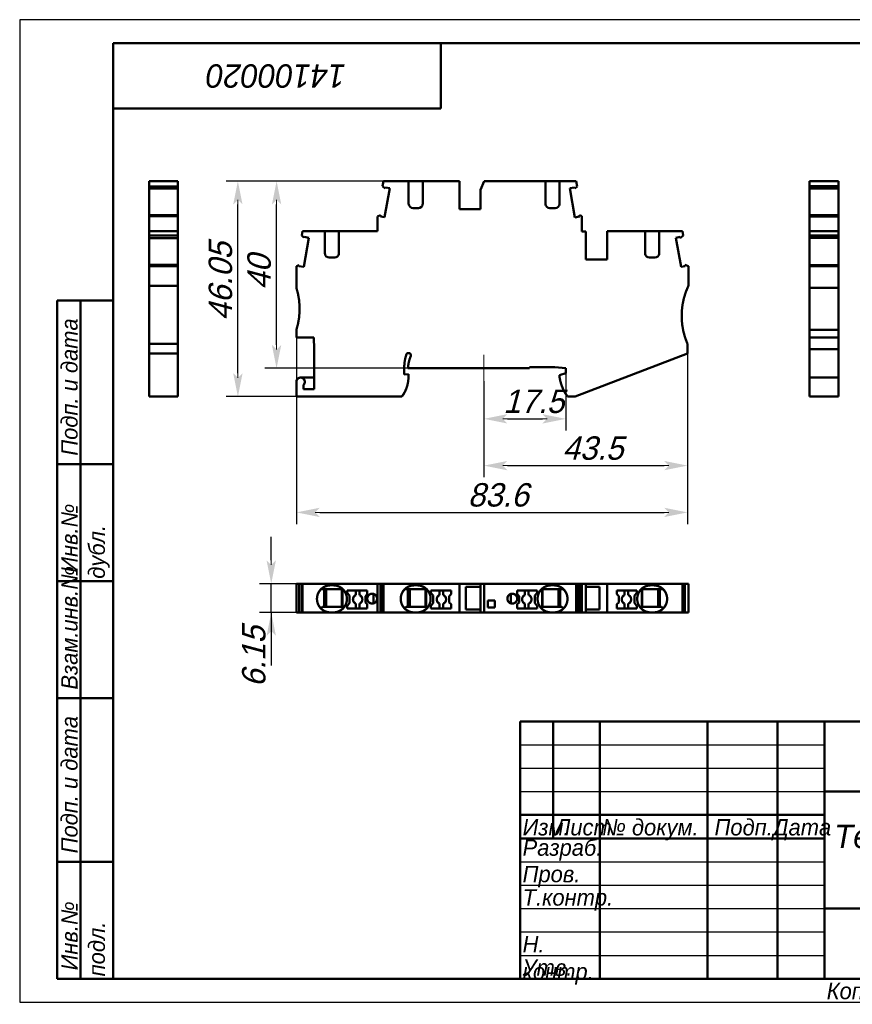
# Model space of a CAD drawing. Header units: millimetres. Extents: x 0 to 297, y 0 to 210.
# Tile 1 of 2: x 0 to 178, y 0 to 210. Entities that reach past the tile are written whole.
import ezdxf

# ---------------------------------------------------------------- set-up
doc = ezdxf.new("R2010")
doc.units = ezdxf.units.MM
doc.styles.add('TextStyle_1', font='T-FLEX Type A.TTF', dxfattribs={"oblique": 15, "height": 5})
doc.dimstyles.new('DIM_ST_1', dxfattribs={"dimtxt": 5, "dimasz": 5, "dimexe": 2.5, "dimexo": 0, "dimtad": 1, "dimrnd": 0.01, "dimdsep": 46, "dimtxsty": 'TextStyle_1', "dimblk": 'Arrow_3_C7_Status', "dimcen": 0.09, "dimclrd": 7, "dimclre": 7, "dimclrt": 7, "dimazin": 0, "dimtfac": 1, "dimtdec": 0, "dimtmove": 0, "dimatfit": 0, "dimldrblk": 'NONE', "dimfxl": 1, "dimtvp": 1, "dimtolj": 1, "dimarcsym": 0})
doc.dimstyles.new('DIM_ST_2', dxfattribs={"dimtxt": 5, "dimasz": 5, "dimexe": 2.5, "dimexo": 0, "dimtad": 1, "dimrnd": 0.01, "dimdsep": 46, "dimtxsty": 'TextStyle_1', "dimblk": 'Arrow_3_C7_Status', "dimcen": 0.09, "dimclrd": 7, "dimclre": 7, "dimclrt": 7, "dimazin": 0, "dimtfac": 1, "dimtdec": 0, "dimtmove": 0, "dimatfit": 0, "dimldrblk": 'NONE', "dimfxl": 1, "dimtvp": 1, "dimtolj": 1, "dimarcsym": 0})

# ---------------------------------------------------------------- blocks, each defined once
blk = doc.blocks.new('Arrow_3_C7_Status')
at = {"color": 7, "lineweight": 0, "flags": 128}
blk.add_lwpolyline([(-1, 0), (-0.8, 0)], dxfattribs=at)
at = {"color": 7}
blk.add_solid([(-1, -0.2), (0, 0), (-0.8, 0), (-1, 0.2)], dxfattribs=at)
blk = doc.blocks.new('*D5')
at = {"color": 7, "lineweight": -2}
for p, q in [((59.14, 142.09), (59.14, 102.18)), ((142.74, 138.68), (142.74, 102.18)), ((64.14, 104.68), (137.74, 104.68))]:
    blk.add_line(p, q, dxfattribs=at)
at = {"layer": 'Defpoints', "color": 0}
for p in [(59.14, 142.09), (142.74, 138.68), (142.74, 104.68)]:
    blk.add_point(p, dxfattribs=at)
at = {"color": 7, "lineweight": -2, "xscale": 5, "yscale": 5, "zscale": 5}
for p, rotation in [((59.14, 104.68), 180), ((142.74, 104.68), 360)]:
    blk.add_blockref('Arrow_3_C7_Status', p, dxfattribs=dict(at, rotation=rotation))
blk = doc.blocks.new('_None')
blk = doc.blocks.new('*D6')
at = {"color": 7, "lineweight": -2}
for p, q in [((86.14, 175.49), (52.41, 175.49)), ((54.91, 140.49), (54.91, 170.49)), ((83, 135.49), (52.41, 135.49))]:
    blk.add_line(p, q, dxfattribs=at)
at = {"layer": 'Defpoints', "color": 0}
for p in [(54.91, 175.49), (86.14, 175.49), (83, 135.49)]:
    blk.add_point(p, dxfattribs=at)
at = {"color": 7, "lineweight": -2, "xscale": 5, "yscale": 5, "zscale": 5}
for p, rotation in [((54.91, 175.49), 90), ((54.91, 135.49), 270)]:
    blk.add_blockref('Arrow_3_C7_Status', p, dxfattribs=dict(at, rotation=rotation))
blk = doc.blocks.new('*D7')
at = {"color": 7, "lineweight": -2}
for p, q in [((93.99, 175.49), (44.14, 175.49)), ((46.64, 134.44), (46.64, 170.49)), ((59.14, 129.44), (44.14, 129.44))]:
    blk.add_line(p, q, dxfattribs=at)
at = {"layer": 'Defpoints', "color": 0}
for p in [(46.64, 175.49), (93.99, 175.49), (59.14, 129.44)]:
    blk.add_point(p, dxfattribs=at)
at = {"color": 7, "lineweight": -2, "xscale": 5, "yscale": 5, "zscale": 5}
for p, rotation in [((46.64, 175.49), 90), ((46.64, 129.44), 270)]:
    blk.add_blockref('Arrow_3_C7_Status', p, dxfattribs=dict(at, rotation=rotation))
blk = doc.blocks.new('*D8')
at = {"color": 7, "lineweight": -2}
for p, q in [((142.74, 138.68), (142.74, 112.18)), ((99.24, 132.76), (99.24, 112.18)), ((104.24, 114.68), (137.74, 114.68))]:
    blk.add_line(p, q, dxfattribs=at)
at = {"layer": 'Defpoints', "color": 0}
for p in [(142.74, 138.68), (99.24, 132.76), (142.74, 114.68)]:
    blk.add_point(p, dxfattribs=at)
at = {"color": 7, "lineweight": -2, "xscale": 5, "yscale": 5, "zscale": 5}
for p, rotation in [((99.24, 114.68), 180), ((142.74, 114.68), 360)]:
    blk.add_blockref('Arrow_3_C7_Status', p, dxfattribs=dict(at, rotation=rotation))
blk = doc.blocks.new('*D9')
at = {"color": 7, "lineweight": -2}
for p, q in [((116.74, 135.49), (116.74, 122.18)), ((99.24, 132.76), (99.24, 122.18)), ((104.24, 124.68), (111.74, 124.68))]:
    blk.add_line(p, q, dxfattribs=at)
at = {"layer": 'Defpoints', "color": 0}
for p in [(116.74, 135.49), (99.24, 132.76), (116.74, 124.68)]:
    blk.add_point(p, dxfattribs=at)
at = {"color": 7, "lineweight": -2, "xscale": 5, "yscale": 5, "zscale": 5, "rotation": 180}
blk.add_blockref('Arrow_3_C7_Status', (99.24, 124.68), dxfattribs=at)
at = {"color": 7, "lineweight": -2, "xscale": 5, "yscale": 5, "zscale": 5}
blk.add_blockref('Arrow_3_C7_Status', (116.74, 124.68), dxfattribs=at)
blk = doc.blocks.new('*D10')
at = {"color": 7, "lineweight": -2}
for p, q in [((53.77, 94.44), (53.77, 99.44)), ((60.44, 89.44), (51.27, 89.44)), ((53.77, 83.29), (53.77, 89.44)), ((60.44, 83.29), (51.27, 83.29)), ((53.77, 83.29), (53.77, 71.98)), ((53.77, 78.29), (53.77, 73.29))]:
    blk.add_line(p, q, dxfattribs=at)
at = {"layer": 'Defpoints', "color": 0}
for p in [(53.77, 89.44), (60.44, 89.44), (60.44, 83.29)]:
    blk.add_point(p, dxfattribs=at)
at = {"color": 7, "lineweight": -2, "xscale": 5, "yscale": 5, "zscale": 5}
for p, rotation in [((53.77, 89.44), 269.9999999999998), ((53.77, 83.29), 89.99999999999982)]:
    blk.add_blockref('Arrow_3_C7_Status', p, dxfattribs=dict(at, rotation=rotation))
blk = doc.blocks.new('_FR1Страница_1')
at = {"color": 7, "lineweight": 25, "flags": 128}
for points in [[(0, 210), (0, 0)], [(297, 210), (0, 210)], [(107, 55), (172, 55)], [(107, 50), (172, 50)], [(107, 45), (172, 45)], [(107, 30), (172, 30)], [(107, 25), (172, 25)], [(107, 20), (172, 20)], [(107, 15), (172, 15)], [(107, 10), (172, 10)], [(0, 0), (297, 0)]]:
    blk.add_lwpolyline(points, dxfattribs=at)
at = {"color": 7, "lineweight": 50, "flags": 128}
for points in [[(20, 5), (20, 205)], [(20, 205), (292, 205)], [(90, 191), (90, 205)], [(20, 191), (90, 191)], [(8, 5), (8, 150)], [(8, 150), (20, 150)], [(13, 150), (13, 5)], [(8, 115), (20, 115)], [(8, 90), (20, 90)], [(20, 65), (8, 65)], [(107, 5), (107, 60)], [(107, 60), (292, 60)], [(114, 60), (114, 35)], [(124, 60), (124, 5)], [(147, 60), (147, 5)], [(162, 60), (162, 5)], [(172, 60), (172, 5)], [(172, 45), (292, 45)], [(107, 40), (172, 40)], [(107, 35), (172, 35)], [(8, 30), (20, 30)], [(172, 20), (292, 20)], [(20, 5), (8, 5)], [(292, 5), (20, 5)]]:
    blk.add_lwpolyline(points, dxfattribs=at)
at = {"color": 7}
for s, insert, char_height, width, attachment_point, rotation in [('\\pl0.5;{\\fT-FLEX Type A|b0|i1;\\l14100020 \\P}', (55, 198), 5, 72.5, 5, 180), ('\\pl0.5;{\\fT-FLEX Type A|b0|i1;\\l Подп. и дата\\P}', (8.875, 115), 3.5, 36.75, 1, 90), ('\\pl0.5;{\\fT-FLEX Type A|b0|i1;\\l\\P}', (16.5, 132.5), 3.5, 36.75, 5, 90), ('\\pl0.5;{\\fT-FLEX Type A|b0|i1;\\l Инв.№ дубл.\\P}', (8.875, 90), 3.5, 26.75, 1, 90), ('\\pl0.5;{\\fT-FLEX Type A|b0|i1;\\l\\P}', (16.5, 102.5), 3.5, 26.75, 5, 90), ('\\pl0.5;{\\fT-FLEX Type A|b0|i1;\\l Взам.инв.№\\P}', (8.875, 65), 3.5, 26.75, 1, 90), ('\\pl0.5;{\\fT-FLEX Type A|b0|i1;\\l\\P}', (16.5, 77.5), 3.5, 26.75, 5, 90), ('\\pl0.5;{\\fT-FLEX Type A|b0|i1;\\l Подп. и дата\\P}', (8.875, 30), 3.5, 36.75, 1, 90), ('\\pl0.5;{\\fT-FLEX Type A|b0|i1;\\l\\P}', (16.5, 47.5), 3.5, 36.75, 5, 90), ('\\pl0.5;{\\fT-FLEX Type A|b0|i1;\\l Инв.№ подл.\\P}', (8.875, 5), 3.5, 26.75, 1, 90), ('\\pl0.5;{\\fT-FLEX Type A|b0|i1;\\l\\H0.857143x;\\P}', (16.5, 17.5), 3.5, 26.75, 5, 90)]:
    blk.add_mtext(s, dxfattribs=dict(at, insert=insert, char_height=char_height, width=width, attachment_point=attachment_point, rotation=rotation))
at = {"color": 7, "char_height": 3.5}
for s, insert, width, attachment_point in [('{\\fT-FLEX Type A|b0|i1;\\l\\P}', (110.5, 59.125), 8.75, 2), ('{\\fT-FLEX Type A|b0|i1;\\l\\P}', (114, 59.125), 11.75, 1), ('{\\fT-FLEX Type A|b0|i1;\\l \\P}', (124, 59.125), 24.75, 1), ('{\\fT-FLEX Type A|b0|i1;\\l\\P}', (162, 59.125), 11.75, 1), ('{\\fT-FLEX Type A|b0|i1;\\l\\fT-FLEX Type A|b0|i0;\\P}', (110.5, 54.125), 8.75, 2), ('{\\fT-FLEX Type A|b0|i1;\\l\\P}', (114, 54.125), 11.75, 1), ('{\\fT-FLEX Type A|b0|i1;\\l \\P}', (124, 54.125), 24.75, 1), ('{\\fT-FLEX Type A|b0|i1;\\l\\P}', (162, 54.125), 11.75, 1), ('{\\fT-FLEX Type A|b0|i1;\\l\\P}', (110.5, 49.125), 8.75, 2), ('{\\fT-FLEX Type A|b0|i1;\\l\\P}', (114, 49.125), 11.75, 1), ('{\\fT-FLEX Type A|b0|i1;\\l \\P}', (124, 49.125), 24.75, 1), ('{\\fT-FLEX Type A|b0|i1;\\l\\P}', (162, 49.125), 11.75, 1), ('{\\fT-FLEX Type A|b0|i1;\\l \\P}', (110.5, 44.125), 8.75, 2), ('{\\fT-FLEX Type A|b0|i1;\\l\\P}', (114, 44.125), 11.75, 1), ('{\\fT-FLEX Type A|b0|i1;\\l \\P}', (124, 44.125), 24.75, 1), ('{\\fT-FLEX Type A|b0|i1;\\l\\P}', (162, 44.125), 11.75, 1), ('\\pl0.5;{\\fT-FLEX Type A|b0|i1;\\lИзм.\\H0.857143x;\\P}', (107, 39.125), 8.75, 1), ('\\pl0.5;{\\fT-FLEX Type A|b0|i1;\\lЛист\\fT-FLEX Type A|b0|i0;\\H0.857143x;\\P}', (114, 39.125), 11.75, 1), ('\\pl0.5;{\\fT-FLEX Type A|b0|i1;\\l№ докум.\\P}', (124, 39.125), 24.75, 1), ('\\pl0.5;{\\fT-FLEX Type A|b0|i1;\\lПодп.\\P}', (154.5, 39.125), 16.75, 2), ('\\pl0.5;{\\fT-FLEX Type A|b0|i1;\\lДата\\fT-FLEX Type A|b0|i0;\\H0.857143x;\\P}', (167, 39.125), 11.75, 2), ('\\pl0.5;{\\fT-FLEX Type A|b0|i1;\\lРазраб.\\P}', (107, 32.5), 18.75, 4), ('\\pl0.5;{\\fT-FLEX Type A|b0|i1;\\l\\P}', (124, 34.125), 24.75, 1), ('\\pl0.5;{\\fT-FLEX Type A|b0|i1;\\l\\H0.857143x;\\P}', (162, 34.125), 11.75, 1), ('\\pl0.5;{\\fT-FLEX Type A|b0|i1;\\lПров.\\P}', (107, 29.125), 18.75, 1), ('\\pl0.5;{\\fT-FLEX Type A|b0|i1;\\l\\P}', (124, 29.125), 24.75, 1), ('\\pl0.5;{\\fT-FLEX Type A|b0|i1;\\l\\P}', (162, 29.125), 11.75, 1), ('\\pl0.5;{\\fT-FLEX Type A|b0|i1;\\lТ.контр.\\P}', (107, 24.125), 18.75, 1), ('\\pl0.5;{\\fT-FLEX Type A|b0|i1;\\l\\P}', (124, 24.125), 24.75, 1), ('\\pl0.5;{\\fT-FLEX Type A|b0|i1;\\l\\H0.857143x;\\P}', (162, 24.125), 11.75, 1), ('\\pl0.5;{\\fT-FLEX Type A|b0|i1;\\l\\P}', (107, 19.125), 18.75, 1), ('\\pl0.5;{\\fT-FLEX Type A|b0|i1;\\l\\P}', (124, 19.125), 24.75, 1), ('\\pl0.5;{\\fT-FLEX Type A|b0|i1;\\l\\P}', (162, 19.125), 11.75, 1), ('\\pl0.5;{\\fT-FLEX Type A|b0|i1;\\lН. контр.\\P}', (107, 14.125), 18.75, 1), ('\\pl0.5;{\\fT-FLEX Type A|b0|i1;\\l\\P}', (124, 14.125), 24.75, 1), ('\\pl0.5;{\\fT-FLEX Type A|b0|i1;\\l\\H0.857143x;\\P}', (162, 14.125), 11.75, 1), ('\\pl0.5;{\\fT-FLEX Type A|b0|i1;\\lУтв.\\P}', (107, 9.125), 18.75, 1), ('\\pl0.5;{\\fT-FLEX Type A|b0|i1;\\l\\P}', (124, 9.125), 24.75, 1), ('\\pl0.5;{\\fT-FLEX Type A|b0|i1;\\l\\H0.857143x;\\P}', (162, 9.125), 11.75, 1), ('\\pl0.5;{\\fT-FLEX Type A|b0|i1;\\lКопировал\\P}', (172, 4.125), 23.566, 1)]:
    blk.add_mtext(s, dxfattribs=dict(at, insert=insert, width=width, attachment_point=attachment_point))
at = {"color": 7, "insert": (207, 32.5), "char_height": 5, "width": 72.5, "attachment_point": 5, "line_spacing_factor": 0.692771}
blk.add_mtext('\\pl0.5;{\\fT-FLEX Type A|b0|i1;\\lТехнический чертеж\\PКНБ 4-2У\\P}', dxfattribs=at)
blk = doc.blocks.new('Страница_1')
at = {"color": 7, "lineweight": 50, "flags": 128}
for points in [[(27.679, 174.313), (27.679, 175.495)], [(27.679, 175.495), (33.829, 175.495)], [(33.829, 174.313), (33.829, 175.495)], [(77.748, 175.495), (77.552, 174.381)], [(77.748, 175.495), (83.143, 175.495)], [(83.143, 175.495), (84.343, 175.495)], [(83.143, 175.495), (83.143, 170.645)], [(84.343, 175.495), (84.943, 175.495)], [(84.943, 175.495), (86.143, 175.495)], [(86.143, 175.495), (93.993, 175.495)], [(86.143, 170.645), (86.143, 175.495)], [(93.993, 175.495), (93.993, 169.495)], [(99.275, 175.495), (98.493, 173.645)], [(112.393, 175.495), (99.275, 175.495)], [(112.393, 175.495), (113.593, 175.495)], [(112.393, 175.495), (112.393, 170.645)], [(114.193, 175.495), (113.593, 175.495)], [(114.193, 175.495), (115.393, 175.495)], [(115.393, 170.645), (115.393, 175.495)], [(118.944, 175.495), (115.393, 175.495)], [(119.153, 174.313), (118.944, 175.495)], [(175.002, 175.495), (168.852, 175.495)], [(168.852, 175.495), (168.852, 174.381)], [(175.002, 175.495), (175.002, 174.381)], [(27.679, 173.883), (27.679, 174.313)], [(27.679, 174.313), (33.829, 174.313)], [(27.679, 173.883), (33.829, 173.883)], [(27.679, 168.193), (27.679, 173.881)], [(33.829, 173.883), (33.829, 174.313)], [(33.829, 168.193), (33.829, 173.881)], [(77.552, 174.381), (78.145, 173.883)], [(79.101, 173.991), (78.003, 167.762)], [(78.145, 173.883), (78.192, 174.151)], [(78.192, 174.151), (79.101, 173.991)], [(98.493, 169.495), (98.493, 173.645)], [(118.594, 174.151), (117.588, 173.974)], [(118.686, 167.745), (117.588, 173.974)], [(118.641, 173.883), (118.594, 174.151)], [(118.641, 173.883), (119.153, 174.313)], [(175.002, 174.381), (168.852, 174.381)], [(168.852, 174.381), (168.852, 173.883)], [(175.002, 173.883), (168.852, 173.883)], [(168.852, 173.881), (168.852, 168.193)], [(175.002, 174.381), (175.002, 173.883)], [(175.002, 173.881), (175.002, 168.193)], [(83.143, 170.645), (83.162, 170.466), (83.219, 170.295), (83.429, 170.004), (83.732, 169.813), (84.084, 169.745)], [(85.201, 169.745), (85.554, 169.813), (85.857, 170.004), (86.066, 170.295), (86.123, 170.466), (86.143, 170.645)], [(113.334, 169.745), (112.982, 169.813), (112.679, 170.004), (112.469, 170.295), (112.412, 170.466), (112.393, 170.645)], [(115.393, 170.645), (115.373, 170.466), (115.316, 170.295), (115.107, 170.004), (114.804, 169.813), (114.451, 169.745)], [(84.343, 169.745), (84.084, 169.745)], [(84.343, 169.745), (84.943, 169.745)], [(84.343, 169.745), (84.943, 169.745)], [(84.943, 169.745), (85.3, 169.745)], [(85.201, 169.745), (84.943, 169.745)], [(93.993, 169.495), (98.493, 169.495)], [(113.593, 169.745), (113.236, 169.745)], [(113.334, 169.745), (113.593, 169.745)], [(114.193, 169.745), (113.593, 169.745)], [(114.193, 169.745), (114.451, 169.745)], [(27.679, 167.991), (27.679, 168.19)], [(27.679, 168.19), (33.829, 168.19)], [(27.679, 164.798), (27.679, 167.991)], [(27.679, 167.991), (33.829, 167.991)], [(33.829, 167.991), (33.829, 168.19)], [(33.829, 164.795), (33.829, 167.991)], [(77.141, 168.19), (76.493, 167.954)], [(76.493, 167.954), (76.493, 164.795)], [(77.141, 168.19), (77.094, 167.922)], [(78.003, 167.762), (77.094, 167.922)], [(118.686, 167.745), (119.692, 167.922)], [(119.645, 168.19), (119.692, 167.922)], [(120.193, 167.991), (119.645, 168.19)], [(120.193, 164.745), (120.193, 167.991)], [(175.002, 168.19), (168.852, 168.19)], [(168.852, 168.19), (168.852, 167.954)], [(168.852, 167.954), (168.852, 164.795)], [(175.002, 167.954), (168.852, 167.954)], [(175.002, 168.19), (175.002, 167.954)], [(175.002, 167.954), (175.002, 164.795)], [(27.679, 164.795), (33.829, 164.795)], [(27.679, 163.844), (27.679, 164.795)], [(33.829, 163.844), (33.829, 164.795)], [(60.276, 163.844), (60.444, 164.795)], [(60.444, 164.795), (65.243, 164.795)], [(66.443, 164.795), (65.243, 164.795)], [(65.243, 160.045), (65.243, 164.795)], [(66.443, 164.795), (67.043, 164.795)], [(68.243, 164.795), (67.043, 164.795)], [(68.243, 164.795), (68.243, 160.045)], [(68.243, 164.795), (76.493, 164.795)], [(120.993, 164.745), (120.193, 164.745)], [(120.993, 164.745), (120.993, 158.745)], [(133.693, 164.795), (125.593, 164.795)], [(125.593, 164.795), (125.593, 158.745)], [(134.893, 164.795), (133.693, 164.795)], [(133.693, 160.045), (133.693, 164.795)], [(135.493, 164.795), (134.893, 164.795)], [(135.493, 164.795), (136.7, 164.795)], [(136.693, 164.795), (136.693, 160.045)], [(136.693, 164.795), (141.642, 164.795)], [(141.81, 163.844), (141.642, 164.795)], [(175.002, 164.795), (168.852, 164.795)], [(168.852, 164.795), (168.852, 163.844)], [(175.002, 163.844), (175.002, 164.795)], [(27.679, 163.32), (27.679, 163.844)], [(27.679, 163.844), (33.829, 163.844)], [(27.679, 157.571), (27.679, 163.32)], [(27.679, 163.32), (33.829, 163.32)], [(33.829, 163.32), (33.829, 163.844)], [(33.829, 157.571), (33.829, 163.32)], [(60.771, 163.43), (60.276, 163.844)], [(60.719, 157.142), (61.817, 163.37)], [(60.771, 163.43), (60.792, 163.551)], [(61.817, 163.37), (60.792, 163.551)], [(141.144, 163.551), (140.264, 163.396)], [(141.362, 157.167), (140.264, 163.396)], [(141.185, 163.32), (141.144, 163.551)], [(141.185, 163.32), (141.81, 163.844)], [(175.002, 163.844), (168.852, 163.844)], [(168.852, 163.844), (168.852, 163.43)], [(175.002, 163.43), (168.852, 163.43)], [(168.852, 163.427), (168.852, 163.37)], [(168.852, 163.37), (168.852, 157.512)], [(175.002, 163.37), (168.852, 163.37)], [(175.002, 163.43), (175.002, 163.844)], [(175.002, 163.37), (175.002, 163.427)], [(175.002, 157.512), (175.002, 163.37)], [(65.243, 160.045), (65.262, 159.866), (65.319, 159.695), (65.529, 159.404), (65.832, 159.213), (66.184, 159.145)], [(67.301, 159.145), (67.654, 159.213), (67.957, 159.404), (68.166, 159.695), (68.223, 159.866), (68.243, 160.045)], [(134.634, 159.145), (134.282, 159.213), (133.979, 159.404), (133.769, 159.695), (133.712, 159.866), (133.693, 160.045)], [(136.693, 160.045), (136.673, 159.866), (136.616, 159.695), (136.407, 159.404), (136.104, 159.213), (135.751, 159.145)], [(66.443, 159.145), (66.184, 159.145)], [(66.443, 159.145), (67.043, 159.145)], [(66.443, 159.145), (67.043, 159.145)], [(67.301, 159.145), (67.043, 159.145)], [(67.043, 159.145), (67.4, 159.145)], [(125.593, 158.745), (120.993, 158.745)], [(134.893, 159.145), (134.536, 159.145)], [(134.634, 159.145), (134.893, 159.145)], [(135.493, 159.145), (134.893, 159.145)], [(135.493, 159.145), (135.751, 159.145)], [(27.679, 157.571), (33.829, 157.571)], [(27.679, 157.3), (27.679, 157.571)], [(27.679, 157.3), (33.829, 157.3)], [(27.679, 153.134), (27.679, 157.3)], [(33.829, 157.3), (33.829, 157.571)], [(33.829, 153.134), (33.829, 157.3)], [(59.727, 157.512), (59.143, 157.3)], [(59.143, 157.3), (59.143, 152.695)], [(59.727, 157.512), (59.694, 157.322)], [(59.694, 157.322), (60.719, 157.142)], [(141.362, 157.167), (142.242, 157.322)], [(142.198, 157.571), (142.242, 157.322)], [(142.943, 157.3), (142.198, 157.571)], [(142.943, 153.134), (142.943, 157.3)], [(175.002, 157.512), (168.852, 157.512)], [(168.852, 157.512), (168.852, 157.3)], [(168.852, 157.3), (168.852, 152.695)], [(175.002, 157.3), (168.852, 157.3)], [(175.002, 157.512), (175.002, 157.3)], [(175.002, 157.3), (175.002, 152.695)], [(27.679, 153.134), (33.829, 153.134)], [(27.679, 153.134), (27.679, 140.695)], [(33.829, 153.134), (33.829, 140.695)], [(33.829, 152.792), (33.829, 152.591)], [(168.852, 153.184), (168.852, 153.181)], [(168.852, 153.182), (168.852, 153.184)], [(168.852, 153.172), (168.852, 153.182)], [(168.852, 153.181), (168.852, 153.178)], [(168.852, 153.119), (168.852, 153.147)], [(168.852, 153.12), (168.852, 153.08)], [(168.852, 153.057), (168.852, 153.092)], [(168.852, 153.08), (168.852, 153.024)], [(168.852, 152.701), (168.852, 152.776)], [(168.852, 152.589), (168.852, 152.701)], [(168.852, 143.695), (168.852, 152.695)], [(175.002, 152.695), (168.852, 152.695)], [(168.852, 152.438), (168.852, 152.589)], [(168.852, 152.247), (168.852, 152.438)], [(168.852, 152.143), (168.852, 152.218)], [(168.852, 152.068), (168.852, 152.143)], [(168.852, 151.845), (168.852, 151.872)], [(168.852, 151.824), (168.852, 151.845)], [(168.852, 151.812), (168.852, 151.816)], [(168.852, 151.473), (168.852, 151.655)], [(175.002, 143.695), (175.002, 152.695)], [(168.852, 151.336), (168.852, 151.473)], [(168.852, 151.197), (168.852, 151.2)], [(168.852, 151.194), (168.852, 151.195)], [(59.143, 143.695), (59.143, 142.095)], [(168.852, 143.695), (168.852, 142.095)], [(175.002, 143.695), (168.852, 143.695)], [(175.002, 143.695), (175.002, 142.095)], [(62.845, 142.095), (59.143, 142.095)], [(62.943, 139.595), (62.845, 142.095)], [(175.002, 142.095), (168.852, 142.095)], [(168.852, 142.095), (168.852, 139.595)], [(175.002, 139.595), (175.002, 142.095)], [(27.679, 138.676), (27.679, 140.695)], [(27.679, 140.695), (33.829, 140.695)], [(33.829, 138.676), (33.829, 140.695)], [(62.943, 130.995), (62.943, 139.595)], [(142.743, 138.676), (142.743, 140.695)], [(175.002, 139.595), (168.852, 139.595)], [(168.852, 139.595), (168.852, 133.495)], [(175.002, 133.498), (175.002, 139.595)], [(27.679, 129.445), (27.679, 138.676)], [(27.679, 138.676), (33.829, 138.676)], [(33.829, 129.445), (33.829, 138.676)], [(118.734, 129.445), (142.743, 138.676)], [(82.2, 134.134), (82.2, 135.738)], [(108.993, 135.495), (82.999, 135.495)], [(108.993, 135.495), (108.993, 135.695)], [(114.407, 135.695), (108.993, 135.695)], [(116.743, 135.491), (114.407, 135.695)], [(116.743, 134.408), (116.743, 135.491)], [(62.943, 133.495), (60.043, 133.495)], [(83.1, 134.213), (82.2, 134.134)], [(83.1, 133.638), (83.1, 134.213)], [(115.393, 134.047), (116.743, 134.408)], [(115.393, 133.595), (115.393, 134.047)], [(168.852, 133.495), (168.852, 132.595)], [(168.852, 133.495), (170.452, 133.495)], [(175.002, 133.495), (170.455, 133.495)], [(175.002, 133.495), (175.002, 132.595)], [(59.143, 129.445), (59.143, 132.595)], [(60.643, 131.924), (60.643, 130.995)], [(60.643, 130.995), (62.943, 130.995)], [(168.852, 132.595), (168.852, 129.445)], [(175.002, 129.445), (175.002, 132.595)], [(33.829, 129.445), (27.679, 129.445)], [(81.704, 129.445), (59.143, 129.445)], [(118.734, 129.445), (117.088, 129.445)], [(168.852, 129.445), (175.002, 129.445)], [(59.727, 89.445), (59.143, 89.445)], [(59.143, 83.295), (59.143, 89.445)], [(59.727, 83.295), (59.727, 89.445)], [(60.274, 89.445), (59.73, 89.445)], [(60.276, 83.295), (60.276, 89.445)], [(60.444, 89.445), (60.276, 89.445)], [(76.493, 89.445), (60.444, 89.445)], [(60.444, 83.295), (60.444, 89.445)], [(66.443, 89.095), (67.043, 89.095)], [(77.141, 89.445), (76.493, 89.445)], [(76.493, 83.295), (76.493, 89.445)], [(77.141, 83.295), (77.141, 89.445)], [(77.549, 89.445), (77.146, 89.445)], [(77.552, 83.295), (77.552, 89.445)], [(77.748, 89.445), (77.552, 89.445)], [(93.993, 89.445), (77.748, 89.445)], [(77.748, 83.295), (77.748, 89.445)], [(84.343, 89.095), (84.943, 89.095)], [(98.493, 89.445), (93.993, 89.445)], [(93.993, 83.295), (93.993, 89.445)], [(98.493, 88.795), (95.343, 88.795)], [(95.343, 88.795), (95.343, 83.945)], [(97.555, 89.445), (97.34, 89.445)], [(97.727, 89.445), (97.555, 89.445)], [(98.493, 83.295), (98.493, 89.445)], [(99.275, 89.445), (98.493, 89.445)], [(118.944, 89.445), (99.275, 89.445)], [(99.275, 83.295), (99.275, 89.445)], [(101.689, 89.445), (101.751, 89.445)], [(101.751, 89.445), (101.776, 89.445)], [(104.354, 89.445), (104.395, 89.445)], [(104.69, 89.445), (104.78, 89.445)], [(114.193, 89.095), (113.593, 89.095)], [(118.944, 83.295), (118.944, 89.445)], [(119.153, 89.445), (118.944, 89.445)], [(119.153, 83.295), (119.153, 89.445)], [(119.64, 89.445), (119.155, 89.445)], [(120.193, 89.445), (119.645, 89.445)], [(119.645, 83.295), (119.645, 89.445)], [(120.193, 83.295), (120.193, 89.445)], [(120.993, 89.445), (120.193, 89.445)], [(125.593, 89.445), (120.993, 89.445)], [(120.993, 83.295), (120.993, 89.445)], [(123.943, 88.795), (120.993, 88.795)], [(123.943, 83.945), (123.943, 88.795)], [(125.593, 83.295), (125.593, 89.445)], [(141.642, 89.445), (125.593, 89.445)], [(135.493, 89.095), (134.893, 89.095)], [(141.81, 89.445), (141.642, 89.445)], [(141.642, 83.295), (141.642, 89.445)], [(141.81, 83.295), (141.81, 89.445)], [(142.196, 89.445), (141.812, 89.445)], [(142.198, 83.295), (142.198, 89.445)], [(142.943, 89.445), (142.198, 89.445)], [(142.943, 83.295), (142.943, 89.445)], [(64.443, 88.295), (67.043, 88.295)], [(65.093, 88.295), (65.093, 84.495)], [(65.243, 88.295), (65.243, 84.495)], [(65.493, 88.295), (65.493, 84.495)], [(67.043, 88.295), (68.243, 88.295)], [(68.243, 88.295), (68.981, 88.295)], [(68.874, 88.295), (68.874, 84.495)], [(69.993, 88.02), (69.993, 87.509)], [(74.293, 88.02), (69.993, 88.02)], [(69.993, 87.509), (70.493, 86.913)], [(70.493, 86.913), (70.493, 85.277)], [(71.843, 88.02), (71.843, 87.011)], [(72.643, 87.011), (72.643, 88.02)], [(73.893, 86.802), (74.293, 87.202)], [(73.893, 85.441), (73.893, 86.802)], [(74.293, 87.202), (74.293, 88.02)], [(75.646, 85.24), (75.646, 87.25)], [(82.343, 88.295), (84.943, 88.295)], [(82.993, 88.295), (82.993, 84.495)], [(83.143, 88.295), (83.143, 84.495)], [(83.393, 88.295), (83.393, 84.495)], [(84.943, 88.295), (86.143, 88.295)], [(86.143, 88.295), (86.881, 88.295)], [(86.774, 84.495), (86.774, 88.295)], [(87.893, 88.02), (87.893, 87.509)], [(92.193, 88.02), (87.893, 88.02)], [(87.893, 87.509), (88.393, 86.913)], [(88.393, 86.913), (88.393, 85.277)], [(89.743, 88.02), (89.743, 87.011)], [(90.543, 87.011), (90.543, 88.02)], [(91.793, 86.802), (92.193, 87.202)], [(91.793, 85.441), (91.793, 86.802)], [(92.193, 87.202), (92.193, 88.02)], [(104.99, 85.24), (104.99, 87.25)], [(106.343, 88.02), (110.643, 88.02)], [(106.343, 87.202), (106.343, 88.02)], [(106.743, 86.802), (106.343, 87.202)], [(106.743, 85.441), (106.743, 86.802)], [(107.993, 87.011), (107.993, 88.02)], [(108.793, 88.02), (108.793, 87.011)], [(110.643, 87.509), (110.143, 86.913)], [(110.143, 86.913), (110.143, 85.277)], [(110.643, 88.02), (110.643, 87.509)], [(112.393, 88.295), (111.655, 88.295)], [(111.762, 84.495), (111.762, 88.295)], [(113.593, 88.295), (112.393, 88.295)], [(116.193, 88.295), (113.593, 88.295)], [(115.143, 88.295), (115.143, 84.495)], [(115.393, 84.495), (115.393, 88.295)], [(115.393, 88.295), (115.393, 84.495)], [(115.543, 88.295), (115.543, 84.495)], [(127.643, 87.202), (127.643, 88.02)], [(127.643, 88.02), (131.943, 88.02)], [(128.043, 86.802), (127.643, 87.202)], [(128.043, 85.441), (128.043, 86.802)], [(129.293, 87.011), (129.293, 88.02)], [(130.093, 88.02), (130.093, 87.011)], [(131.943, 87.509), (131.443, 86.913)], [(131.443, 86.913), (131.443, 85.277)], [(131.943, 88.02), (131.943, 87.509)], [(133.693, 88.295), (132.955, 88.295)], [(133.062, 84.495), (133.062, 88.295)], [(134.893, 88.295), (133.693, 88.295)], [(137.493, 88.295), (134.893, 88.295)], [(136.443, 88.295), (136.443, 84.495)], [(136.693, 88.295), (136.693, 84.495)], [(136.843, 88.295), (136.843, 84.495)], [(64.743, 84.495), (64.392, 84.144)], [(67.043, 84.495), (64.743, 84.495)], [(68.612, 84.495), (67.043, 84.495)], [(68.976, 84.495), (68.612, 84.495)], [(70.493, 85.277), (69.993, 84.681)], [(69.993, 84.681), (69.993, 84.17)], [(71.843, 85.178), (71.843, 84.17)], [(72.643, 84.17), (72.643, 85.178)], [(74.293, 85.041), (73.893, 85.441)], [(74.293, 84.17), (74.293, 85.041)], [(82.643, 84.495), (82.292, 84.144)], [(84.943, 84.495), (82.643, 84.495)], [(86.512, 84.495), (84.943, 84.495)], [(86.876, 84.495), (86.512, 84.495)], [(88.393, 85.277), (87.893, 84.681)], [(87.893, 84.681), (87.893, 84.17)], [(89.743, 85.178), (89.743, 84.17)], [(90.543, 84.17), (90.543, 85.178)], [(92.193, 85.041), (91.793, 85.441)], [(92.193, 84.17), (92.193, 85.041)], [(101.593, 85.845), (100.093, 85.845)], [(100.093, 85.845), (100.093, 84.345)], [(100.093, 84.345), (101.593, 84.345)], [(101.593, 84.345), (101.593, 85.845)], [(106.343, 85.041), (106.743, 85.441)], [(106.343, 84.17), (106.343, 85.041)], [(107.993, 84.17), (107.993, 85.178)], [(108.793, 85.178), (108.793, 84.17)], [(110.143, 85.277), (110.643, 84.681)], [(110.643, 84.681), (110.643, 84.17)], [(111.659, 84.495), (112.023, 84.495)], [(112.023, 84.495), (113.593, 84.495)], [(113.593, 84.495), (115.893, 84.495)], [(115.893, 84.495), (116.244, 84.144)], [(127.643, 85.041), (128.043, 85.441)], [(127.643, 84.17), (127.643, 85.041)], [(129.293, 84.17), (129.293, 85.178)], [(130.093, 85.178), (130.093, 84.17)], [(131.443, 85.277), (131.943, 84.681)], [(131.943, 84.681), (131.943, 84.17)], [(132.959, 84.495), (133.323, 84.495)], [(133.323, 84.495), (134.893, 84.495)], [(134.893, 84.495), (137.193, 84.495)], [(137.193, 84.495), (137.544, 84.144)], [(59.727, 83.295), (59.143, 83.295)], [(59.73, 83.295), (60.274, 83.295)], [(60.276, 83.295), (60.444, 83.295)], [(60.444, 83.295), (65.243, 83.295)], [(65.243, 83.295), (65.243, 83.555)], [(65.243, 83.295), (66.184, 83.295)], [(66.443, 83.295), (66.184, 83.295)], [(66.443, 83.295), (67.043, 83.295)], [(67.301, 83.295), (67.043, 83.295)], [(67.301, 83.295), (68.243, 83.295)], [(68.243, 83.295), (68.243, 83.555)], [(68.243, 83.295), (76.493, 83.295)], [(69.993, 84.17), (74.293, 84.17)], [(77.141, 83.295), (76.493, 83.295)], [(77.549, 83.295), (77.146, 83.295)], [(77.748, 83.295), (77.552, 83.295)], [(77.748, 83.295), (83.143, 83.295)], [(83.143, 83.295), (83.143, 83.555)], [(83.143, 83.295), (84.084, 83.295)], [(84.343, 83.295), (84.084, 83.295)], [(84.343, 83.295), (84.943, 83.295)], [(85.201, 83.295), (84.943, 83.295)], [(85.201, 83.295), (86.143, 83.295)], [(86.143, 83.555), (86.143, 83.295)], [(86.143, 83.295), (93.993, 83.295)], [(87.893, 84.17), (92.193, 84.17)], [(93.993, 83.295), (98.493, 83.295)], [(95.343, 83.945), (98.493, 83.945)], [(99.275, 83.295), (98.493, 83.295)], [(112.393, 83.295), (99.275, 83.295)], [(110.643, 84.17), (106.343, 84.17)], [(112.393, 83.295), (112.393, 83.555)], [(113.334, 83.295), (112.393, 83.295)], [(113.334, 83.295), (113.593, 83.295)], [(114.193, 83.295), (113.593, 83.295)], [(114.193, 83.295), (114.451, 83.295)], [(115.393, 83.295), (114.451, 83.295)], [(115.393, 83.295), (115.393, 83.555)], [(118.944, 83.295), (115.393, 83.295)], [(119.153, 83.295), (118.944, 83.295)], [(119.155, 83.295), (119.64, 83.295)], [(120.193, 83.295), (119.645, 83.295)], [(120.993, 83.295), (120.193, 83.295)], [(120.993, 83.945), (123.943, 83.945)], [(125.593, 83.295), (120.993, 83.295)], [(133.693, 83.295), (125.593, 83.295)], [(131.943, 84.17), (127.643, 84.17)], [(133.693, 83.555), (133.693, 83.295)], [(134.634, 83.295), (133.693, 83.295)], [(134.634, 83.295), (134.893, 83.295)], [(135.493, 83.295), (134.893, 83.295)], [(135.493, 83.295), (135.751, 83.295)], [(136.693, 83.295), (135.751, 83.295)], [(136.693, 83.295), (136.693, 83.555)], [(136.693, 83.295), (141.642, 83.295)], [(141.81, 83.295), (141.642, 83.295)], [(141.812, 83.295), (142.196, 83.295)], [(142.943, 83.295), (142.198, 83.295)]]:
    blk.add_lwpolyline(points, dxfattribs=at)
at = {"color": 7, "linetype": 'Continuous', "lineweight": 50, "const_width": 0.5}
for points in [[(59.143, 143.695, 0.153536), (59.143, 152.695, 0.153536)], [(142.943, 153.134, 0.2171152), (142.743, 140.695, 0.2171152)], [(83.612, 138.24, 0.752586), (82.688, 138.506, 0.752586)], [(82.677, 138.512, 0.0854011), (82.2, 135.738, 0.0854011)], [(83.572, 138.045, 0.0902283), (82.999, 135.495, 0.0902283)], [(83.572, 138.045, 0.1005988), (83.612, 138.24, 0.1005988)], [(60.943, 132.595, 1), (59.143, 132.595, 1)], [(60.643, 131.924, 0.2134216), (60.943, 132.595, 0.2134216)], [(81.704, 129.445, 0.1619815), (83.1, 133.638, 0.1619815)], [(115.393, 133.595, 0.1196559), (117.088, 129.445, 0.1196559)], [(66.443, 89.095, 0.8065861), (65.243, 83.555, 0.8065861)], [(69.943, 86.195, 0.4142134), (67.043, 89.095, 0.4142134)], [(68.981, 88.295, 0.002839), (68.967, 86.195, 0.002839)], [(84.343, 89.095, 0.8065861), (83.143, 83.555, 0.8065861)], [(87.843, 86.195, 0.4142136), (84.943, 89.095, 0.4142136)], [(86.881, 88.295, 0.002839), (86.867, 86.195, 0.002839)], [(113.593, 89.095, 0.4142136), (110.693, 86.195, 0.4142136)], [(111.669, 86.195, 0.0028408), (111.655, 88.295, 0.0028408)], [(115.393, 83.555, 0.8065861), (114.193, 89.095, 0.8065861)], [(134.893, 89.095, 0.4142136), (131.993, 86.195, 0.4142136)], [(132.969, 86.195, 0.0028408), (132.955, 88.295, 0.0028408)], [(136.693, 83.555, 0.8065861), (135.493, 89.095, 0.8065861)], [(68.243, 83.555, 0.2941106), (69.943, 86.195, 0.2941106)], [(68.967, 86.195, 0.0025559), (68.976, 84.495, 0.0025559)], [(71.843, 87.011, 0.6546537), (71.843, 85.178, 0.6546537)], [(72.643, 85.178, 0.6546537), (72.643, 87.011, 0.6546537)], [(76.393, 86.245, 1), (74.293, 86.245, 1)], [(74.293, 86.245, 1), (76.393, 86.245, 1)], [(86.143, 83.555, 0.2941106), (87.843, 86.195, 0.2941106)], [(86.867, 86.195, 0.0025559), (86.876, 84.495, 0.0025559)], [(89.743, 87.011, 0.6546537), (89.743, 85.178, 0.6546537)], [(90.543, 85.178, 0.6546537), (90.543, 87.011, 0.6546537)], [(106.343, 86.245, 1), (104.243, 86.245, 1)], [(104.243, 86.245, 1), (106.343, 86.245, 1)], [(107.993, 87.011, 0.6546537), (107.993, 85.178, 0.6546537)], [(108.793, 85.178, 0.6546537), (108.793, 87.011, 0.6546537)], [(110.693, 86.195, 0.2941106), (112.393, 83.555, 0.2941106)], [(111.659, 84.495, 0.0025566), (111.669, 86.195, 0.0025566)], [(129.293, 87.011, 0.6546537), (129.293, 85.178, 0.6546537)], [(130.093, 85.178, 0.6546537), (130.093, 87.011, 0.6546537)], [(131.993, 86.195, 0.2941106), (133.693, 83.555, 0.2941106)], [(132.959, 84.495, 0.0025566), (132.969, 86.195, 0.0025566)], [(65.243, 83.555, 0.0842441), (66.182, 83.307, 0.0842441)], [(66.182, 83.307, 0.0225521), (66.443, 83.295, 0.0225521)], [(67.043, 83.295, 0.0225521), (67.304, 83.307, 0.0225521)], [(67.304, 83.307, 0.0842441), (68.243, 83.555, 0.0842441)], [(83.143, 83.555, 0.0842441), (84.082, 83.307, 0.0842441)], [(84.082, 83.307, 0.0225521), (84.343, 83.295, 0.0225521)], [(84.943, 83.295, 0.0225521), (85.204, 83.307, 0.0225521)], [(85.204, 83.307, 0.0842441), (86.143, 83.555, 0.0842441)], [(112.393, 83.555, 0.0843047), (113.332, 83.307, 0.0843047)], [(113.332, 83.307, 0.0225521), (113.593, 83.295, 0.0225521)], [(114.193, 83.295, 0.0225521), (114.454, 83.307, 0.0225521)], [(114.454, 83.307, 0.0843047), (115.393, 83.555, 0.0843047)], [(133.693, 83.555, 0.0843047), (134.632, 83.307, 0.0843047)], [(134.632, 83.307, 0.0225521), (134.893, 83.295, 0.0225521)], [(135.493, 83.295, 0.0225521), (135.754, 83.307, 0.0225521)], [(135.754, 83.307, 0.0843047), (136.693, 83.555, 0.0843047)]]:
    blk.add_lwpolyline(points, format="xyb", dxfattribs=at)
at = {"color": 7, "lineweight": 18, "flags": 128}
blk.add_lwpolyline([(99.243, 138.39), (99.243, 132.76)], dxfattribs=at)
blk.add_lwpolyline([(99.243, 138.39), (99.243, 132.76)], dxfattribs=at)
blk.add_blockref('_FR1Страница_1', (0, 0))
at = {"color": 7, "style": 'TextStyle_1', "oblique": 15}
for s, p in [('46.05', (45.393, 145.682)), ('40', (53.663, 152.28)), ('6.15', (52.523, 67.335))]:
    blk.add_text(s, height=5, rotation=90, dxfattribs=at).set_placement(p)
for s, p in [('17.5', (103.348, 125.93)), ('43.5', (115.99, 115.93)), ('83.6', (95.763, 105.93))]:
    blk.add_text(s, height=5, dxfattribs=at).set_placement(p)
for base, p1, p2, dimstyle, picture, middle in [((46.643, 175.495), (59.143, 129.445), (93.993, 175.495), 'DIM_ST_1', '*D7', (46.643, 152.47)), ((54.913, 175.495), (82.999, 135.495), (86.143, 175.495), 'DIM_ST_2', '*D6', (54.913, 155.495)), ((53.773, 89.445), (60.444, 83.295), (60.444, 89.445), 'DIM_ST_2', '*D10', (53.773, 71.98))]:
    dim = blk.add_linear_dim(base=base, p1=p1, p2=p2, angle=90, text=' ', dimstyle=dimstyle)
    dim.commit()
    dim.dimension.update_dxf_attribs({"geometry": picture, "text_midpoint": middle, "dimtype": 160})
for base, p1, p2, dimstyle, picture, middle in [((142.743, 104.68), (59.143, 142.095), (142.743, 138.676), 'DIM_ST_1', '*D5', (100.943, 104.68)), ((142.743, 114.68), (99.243, 132.76), (142.743, 138.676), 'DIM_ST_2', '*D8', (120.993, 114.68)), ((116.743, 124.68), (99.243, 132.76), (116.743, 135.491), 'DIM_ST_1', '*D9', (107.993, 124.68))]:
    dim = blk.add_linear_dim(base=base, p1=p1, p2=p2, text=' ', dimstyle=dimstyle)
    dim.commit()
    dim.dimension.update_dxf_attribs({"geometry": picture, "text_midpoint": middle, "dimtype": 160})

msp = doc.modelspace()

# ---------------------------------------------------------------- block references
msp.add_blockref('Страница_1', (0, 0))

doc.saveas('drawing.dxf')
